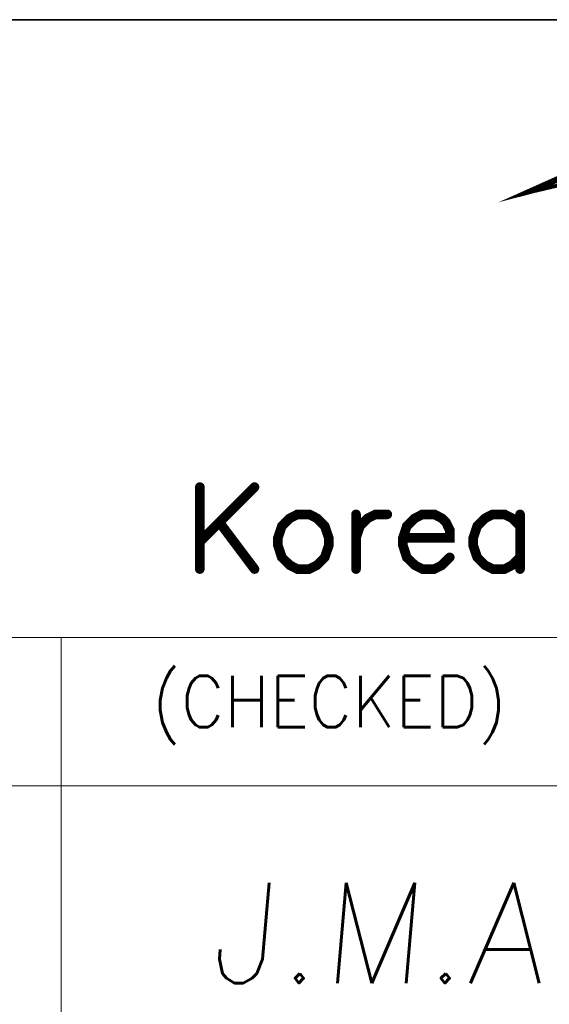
# Model space of a CAD drawing. Header units: millimetres. Extents: x 4065 to 8083, y -652 to 5416.
# Tile 202 of 256: x 5028 to 5040, y 4151 to 4173. Entities that reach past the tile are written whole.
import ezdxf
from ezdxf.enums import TextEntityAlignment as Align

# ---------------------------------------------------------------- set-up
doc = ezdxf.new("R2010")
doc.units = ezdxf.units.MM
doc.header["$LTSCALE"] = 0.8
doc.layers.get('0').update_dxf_attribs({"linetype": 'CONTINUOUS', "lineweight": 0})
doc.layers.add('2', color=3, linetype='CONTINUOUS', lineweight=0)
doc.styles.get("Standard").update_dxf_attribs({"font": 'romans.shx', "width": 0.8, "oblique": 5, "bigfont": 'whgtxt.shx'})

# ---------------------------------------------------------------- blocks, each defined once
blk = doc.blocks.new('SMOOTH_0$064516')
at = {"const_width": 0.0323}
blk.add_lwpolyline([(-0.0161, 0, 1), (0.0161, 0, 1)], format="xyb", close=True, dxfattribs=at)
blk = doc.blocks.new('SMOOTH_0$0254')
at = {"const_width": 0.0127}
blk.add_lwpolyline([(-0.00635, 0, 1), (0.00635, 0, 1)], format="xyb", close=True, dxfattribs=at)
blk = doc.blocks.new('logo')
at = {"color": 7}
for points, const_width in [([(-3495.641, 5338.044), (-3491.64, 5339.83)], 0.338), ([(-3484.65, 5340.681), (-3494.422, 5338.371), (-3495.641, 5338.044)], 0.338), ([(-3493.613, 5338.7), (-3491.584, 5339.629)], 0.338), ([(-3519.273, 5311.965), (-3524.159, 5307.079)], 0.859), ([(-3524.159, 5311.965), (-3524.159, 5304.641)], 0.859), ([(-3515.434, 5309.527), (-3516.13, 5309.175), (-3516.834, 5308.479), (-3517.178, 5307.431), (-3517.178, 5306.736), (-3516.834, 5305.688), (-3516.13, 5304.993), (-3515.434, 5304.641), (-3514.387, 5304.641), (-3513.691, 5304.993), (-3512.996, 5305.688), (-3512.644, 5306.736), (-3512.644, 5307.431), (-3512.996, 5308.479), (-3513.691, 5309.175), (-3514.387, 5309.527), (-3515.434, 5309.527)], 0.859), ([(-3510.205, 5307.431), (-3509.853, 5308.479), (-3509.157, 5309.175), (-3508.462, 5309.527), (-3507.414, 5309.527)], 0.859), ([(-3510.205, 5309.527), (-3510.205, 5304.641)], 0.859), ([(-3506.014, 5307.431), (-3501.833, 5307.431), (-3501.833, 5308.127), (-3502.176, 5308.823), (-3502.528, 5309.175), (-3503.224, 5309.527), (-3504.271, 5309.527), (-3504.967, 5309.175), (-3505.671, 5308.479), (-3506.014, 5307.431), (-3506.014, 5306.736), (-3505.671, 5305.688), (-3504.967, 5304.993), (-3504.271, 5304.641), (-3503.224, 5304.641), (-3502.528, 5304.993), (-3501.833, 5305.688)], 0.859), ([(-3495.555, 5308.479), (-3496.251, 5309.175), (-3496.946, 5309.527), (-3497.994, 5309.527), (-3498.69, 5309.175), (-3499.385, 5308.479), (-3499.737, 5307.431), (-3499.737, 5306.736), (-3499.385, 5305.688), (-3498.69, 5304.993), (-3497.994, 5304.641), (-3496.946, 5304.641), (-3496.251, 5304.993), (-3495.555, 5305.688)], 0.859), ([(-3495.555, 5309.527), (-3495.555, 5304.641)], 0.859), ([(-3522.416, 5308.823), (-3519.273, 5304.641)], 0.859)]:
    blk.add_lwpolyline(points, dxfattribs=dict(at, const_width=const_width))
at = {"color": 7, "const_width": 0.338}
for points in [[(-3494.873, 5338.379), (-3491.631, 5339.822), (-3488.321, 5339.822), (-3494.413, 5338.379)], [(-3495.53, 5338.087), (-3494.422, 5338.379), (-3494.873, 5338.379), (-3495.53, 5338.087)]]:
    blk.add_lwpolyline(points, close=True, dxfattribs=at)
at = {"color": 7, "xscale": 13.31, "yscale": 13.31, "zscale": 13.31}
for name, p in [('SMOOTH_0$0254', (-3494.873, 5338.379)), ('SMOOTH_0$0254', (-3494.873, 5338.379)), ('SMOOTH_0$0254', (-3494.422, 5338.379)), ('SMOOTH_0$0254', (-3494.422, 5338.371)), ('SMOOTH_0$0254', (-3494.413, 5338.379)), ('SMOOTH_0$0254', (-3493.613, 5338.7)), ('SMOOTH_0$0254', (-3495.641, 5338.044)), ('SMOOTH_0$0254', (-3495.641, 5338.044)), ('SMOOTH_0$0254', (-3495.53, 5338.087)), ('SMOOTH_0$0254', (-3495.53, 5338.087)), ('SMOOTH_0$064516', (-3524.159, 5311.965)), ('SMOOTH_0$064516', (-3519.273, 5311.965)), ('SMOOTH_0$064516', (-3516.13, 5309.175)), ('SMOOTH_0$064516', (-3515.434, 5309.527)), ('SMOOTH_0$064516', (-3515.434, 5309.527)), ('SMOOTH_0$064516', (-3514.387, 5309.527)), ('SMOOTH_0$064516', (-3513.691, 5309.175)), ('SMOOTH_0$064516', (-3510.205, 5309.527)), ('SMOOTH_0$064516', (-3509.157, 5309.175)), ('SMOOTH_0$064516', (-3508.462, 5309.527)), ('SMOOTH_0$064516', (-3507.414, 5309.527)), ('SMOOTH_0$064516', (-3504.967, 5309.175)), ('SMOOTH_0$064516', (-3504.271, 5309.527)), ('SMOOTH_0$064516', (-3503.224, 5309.527)), ('SMOOTH_0$064516', (-3502.528, 5309.175)), ('SMOOTH_0$064516', (-3498.69, 5309.175)), ('SMOOTH_0$064516', (-3497.994, 5309.527)), ('SMOOTH_0$064516', (-3496.946, 5309.527)), ('SMOOTH_0$064516', (-3496.251, 5309.175)), ('SMOOTH_0$064516', (-3495.555, 5309.527)), ('SMOOTH_0$064516', (-3522.416, 5308.823)), ('SMOOTH_0$064516', (-3516.834, 5308.479)), ('SMOOTH_0$064516', (-3512.996, 5308.479)), ('SMOOTH_0$064516', (-3509.853, 5308.479)), ('SMOOTH_0$064516', (-3505.671, 5308.479)), ('SMOOTH_0$064516', (-3502.176, 5308.823)), ('SMOOTH_0$064516', (-3501.833, 5308.127)), ('SMOOTH_0$064516', (-3499.385, 5308.479)), ('SMOOTH_0$064516', (-3495.555, 5308.479)), ('SMOOTH_0$064516', (-3517.178, 5307.431)), ('SMOOTH_0$064516', (-3512.644, 5307.431)), ('SMOOTH_0$064516', (-3510.205, 5307.431)), ('SMOOTH_0$064516', (-3506.014, 5307.431)), ('SMOOTH_0$064516', (-3506.014, 5307.431)), ('SMOOTH_0$064516', (-3501.833, 5307.431)), ('SMOOTH_0$064516', (-3499.737, 5307.431)), ('SMOOTH_0$064516', (-3524.159, 5307.079)), ('SMOOTH_0$064516', (-3517.178, 5306.736)), ('SMOOTH_0$064516', (-3512.644, 5306.736)), ('SMOOTH_0$064516', (-3506.014, 5306.736)), ('SMOOTH_0$064516', (-3499.737, 5306.736)), ('SMOOTH_0$064516', (-3516.834, 5305.688)), ('SMOOTH_0$064516', (-3512.996, 5305.688)), ('SMOOTH_0$064516', (-3505.671, 5305.688)), ('SMOOTH_0$064516', (-3501.833, 5305.688)), ('SMOOTH_0$064516', (-3499.385, 5305.688)), ('SMOOTH_0$064516', (-3495.555, 5305.688)), ('SMOOTH_0$064516', (-3524.159, 5304.641)), ('SMOOTH_0$064516', (-3519.273, 5304.641)), ('SMOOTH_0$064516', (-3516.13, 5304.993)), ('SMOOTH_0$064516', (-3515.434, 5304.641)), ('SMOOTH_0$064516', (-3514.387, 5304.641)), ('SMOOTH_0$064516', (-3513.691, 5304.993)), ('SMOOTH_0$064516', (-3510.205, 5304.641)), ('SMOOTH_0$064516', (-3504.967, 5304.993)), ('SMOOTH_0$064516', (-3504.271, 5304.641)), ('SMOOTH_0$064516', (-3503.224, 5304.641)), ('SMOOTH_0$064516', (-3502.528, 5304.993)), ('SMOOTH_0$064516', (-3498.69, 5304.993)), ('SMOOTH_0$064516', (-3497.994, 5304.641)), ('SMOOTH_0$064516', (-3496.946, 5304.641)), ('SMOOTH_0$064516', (-3496.251, 5304.993)), ('SMOOTH_0$064516', (-3495.555, 5304.641))]:
    blk.add_blockref(name, p, dxfattribs=at)

msp = doc.modelspace()

# ---------------------------------------------------------------- linework, layer by layer
at = {"color": 7, "linetype": 'Continuous', "lineweight": 35}
msp.add_line((5014.595, 4172.838), (5090.054, 4172.838), dxfattribs=at)
at = {"color": 7, "linetype": 'Continuous'}
for p, q in [((5014.595, 4159.168), (5090.054, 4159.168)), ((5029.358, 4129.64), (5029.358, 4159.168)), ((5014.595, 4155.887), (5058.886, 4155.887))]:
    msp.add_line(p, q, dxfattribs=at)

# ---------------------------------------------------------------- block references
at = {"color": 3, "linetype": 'Continuous', "xscale": 0.2477402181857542, "yscale": 0.2477402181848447, "zscale": 0.2477402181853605}
msp.add_blockref('logo', (5905.499, 2846.508), dxfattribs=at)

# ---------------------------------------------------------------- texts
at = {"color": 7, "linetype": 'Continuous', "width": 0.933333}
msp.add_text('(CHECKED)', height=1.1408, dxfattribs=at).set_placement((5031.367, 4158.32), align=Align.TOP_LEFT)
at = {"layer": '2', "linetype": 'Continuous', "oblique": 5}
msp.add_text('J.M.A', height=2.2157, dxfattribs=at).set_placement((5032.622, 4151.521))

doc.saveas('drawing.dxf')
